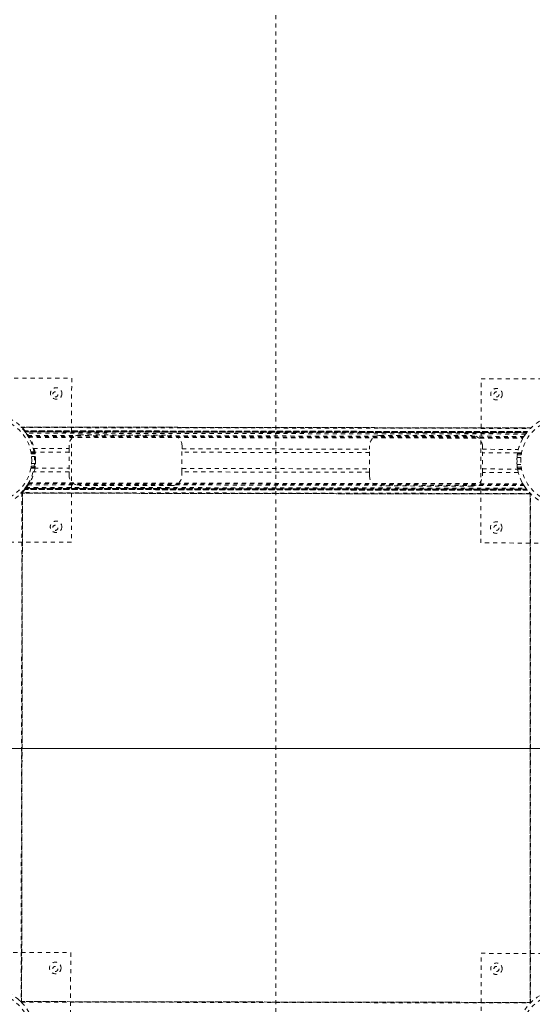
# Model space of a CAD drawing. Header units: inches. Extents: x 54.2 to 137.7, y 35.6 to 119.1.
# Tile 4 of 7: x 89.7 to 102.2, y 71.1 to 95.1. Entities that reach past the tile are written whole.
import ezdxf

# ---------------------------------------------------------------- set-up
doc = ezdxf.new("R2010")
doc.units = ezdxf.units.IN
doc.header["$MEASUREMENT"] = 0
doc.linetypes.add('SLD-Dashed', pattern=[0.075, 0.05, -0.025])
doc.linetypes.add('SLD-Solid', pattern=[0])

msp = doc.modelspace()

# ---------------------------------------------------------------- linework, layer by layer
at = {"color": 7, "linetype": 'SLD-Dashed', "lineweight": 0}
for p, q in [((95.903, 35.698), (95.903, 118.962)), ((95.903, 35.698), (95.903, 118.962)), ((86.927, 86.36), (90.927, 86.353)), ((90.927, 86.353), (90.92, 82.353)), ((100.897, 82.336), (100.903, 86.336)), ((100.903, 86.336), (104.903, 86.33)), ((102.117, 85.139), (89.686, 85.16)), ((89.687, 85.16), (102.116, 85.139)), ((102.115, 85.139), (89.688, 85.16)), ((89.699, 85.148), (102.103, 85.127)), ((89.77, 85.07), (89.774, 85.065)), ((89.77, 85.07), (102.033, 85.049)), ((102.033, 85.049), (89.77, 85.07)), ((102.029, 85.045), (89.774, 85.065)), ((89.777, 85.061), (89.806, 85.023)), ((89.777, 85.061), (102.026, 85.041)), ((102.026, 85.041), (89.777, 85.061)), ((102.021, 85.035), (89.781, 85.056)), ((89.789, 85.046), (102.014, 85.026)), ((89.79, 85.045), (102.013, 85.025)), ((102.012, 85.023), (89.791, 85.043)), ((102.01, 85.021), (89.793, 85.041)), ((101.987, 84.99), (89.815, 85.011)), ((89.843, 84.969), (89.854, 84.953)), ((89.854, 84.953), (101.948, 84.933)), ((91.116, 84.968), (93.366, 84.964)), ((98.436, 84.955), (100.686, 84.952)), ((101.948, 84.933), (101.952, 84.937)), ((101.998, 85.005), (102.026, 85.041)), ((102.029, 85.045), (102.033, 85.049)), ((102.116, 85.139), (102.115, 85.139)), ((89.869, 84.928), (101.933, 84.908)), ((89.879, 84.91), (101.923, 84.89)), ((90.866, 84.635), (90.866, 84.718)), ((93.616, 84.713), (93.616, 84.63)), ((98.186, 84.622), (98.186, 84.706)), ((100.936, 84.701), (100.936, 84.618)), ((101.933, 84.908), (101.93, 84.901)), ((90.031, 84.556), (89.934, 84.556)), ((89.938, 84.536), (90.034, 84.536)), ((90.038, 84.506), (89.943, 84.506)), ((89.943, 84.506), (90.038, 84.506)), ((89.99, 84.636), (89.984, 84.656)), ((89.99, 84.636), (90.866, 84.635)), ((90.865, 84.551), (90.008, 84.552)), ((98.185, 84.538), (93.615, 84.546)), ((93.616, 84.63), (98.186, 84.622)), ((101.793, 84.532), (100.935, 84.534)), ((100.936, 84.618), (101.811, 84.616)), ((101.881, 84.483), (101.785, 84.483)), ((101.785, 84.483), (101.881, 84.483)), ((101.79, 84.513), (101.886, 84.513)), ((101.889, 84.533), (101.793, 84.533)), ((89.95, 84.444), (90.045, 84.444)), ((90.045, 84.269), (89.95, 84.269)), ((101.778, 84.42), (101.874, 84.42)), ((101.874, 84.246), (101.778, 84.246)), ((89.934, 84.156), (90.031, 84.156)), ((90.034, 84.176), (89.938, 84.176)), ((89.943, 84.206), (90.038, 84.206)), ((90.038, 84.206), (89.943, 84.206)), ((89.975, 84.025), (89.989, 84.073)), ((90.865, 84.072), (89.989, 84.073)), ((90.007, 84.157), (90.865, 84.156)), ((90.864, 83.988), (90.865, 84.072)), ((93.615, 84.067), (93.614, 83.983)), ((93.615, 84.151), (98.185, 84.143)), ((98.185, 84.059), (93.615, 84.067)), ((98.184, 83.976), (98.185, 84.059)), ((100.935, 84.055), (100.934, 83.971)), ((100.935, 84.139), (101.792, 84.137)), ((101.81, 84.053), (100.935, 84.055)), ((101.785, 84.183), (101.881, 84.183)), ((101.881, 84.183), (101.785, 84.183)), ((101.886, 84.153), (101.79, 84.153)), ((101.793, 84.133), (101.889, 84.133)), ((89.852, 83.756), (89.849, 83.752)), ((89.852, 83.756), (101.946, 83.736)), ((89.867, 83.782), (101.931, 83.762)), ((89.878, 83.799), (101.921, 83.779)), ((93.364, 83.734), (91.114, 83.738)), ((101.899, 83.825), (101.931, 83.762)), ((89.683, 83.55), (102.114, 83.529)), ((102.113, 83.529), (89.685, 83.55)), ((89.685, 83.55), (102.112, 83.529)), ((89.715, 83.557), (89.694, 71.153)), ((102.101, 83.541), (89.697, 83.562)), ((89.706, 71.139), (89.727, 83.57)), ((89.727, 83.569), (89.706, 71.141)), ((89.707, 71.142), (89.727, 83.568)), ((89.727, 83.568), (89.727, 83.569)), ((89.771, 83.645), (89.767, 83.64)), ((102.03, 83.619), (89.767, 83.64)), ((89.767, 83.64), (102.03, 83.619)), ((89.771, 83.645), (102.026, 83.624)), ((89.772, 83.646), (102.025, 83.625)), ((89.802, 83.685), (89.775, 83.649)), ((102.023, 83.628), (89.775, 83.649)), ((89.775, 83.649), (102.023, 83.628)), ((102.014, 83.64), (89.784, 83.66)), ((102.011, 83.644), (89.787, 83.665)), ((89.789, 83.666), (102.009, 83.646)), ((89.79, 83.669), (102.008, 83.648)), ((89.807, 83.691), (101.991, 83.67)), ((100.684, 83.722), (98.434, 83.725)), ((102.03, 83.619), (102.026, 83.624)), ((102.095, 83.548), (102.095, 71.118)), ((102.095, 71.119), (102.095, 83.547)), ((102.095, 83.547), (102.096, 83.546)), ((102.095, 83.546), (102.095, 71.119)), ((102.107, 71.131), (102.107, 83.535)), ((90.92, 82.353), (86.92, 82.36)), ((104.897, 82.33), (100.897, 82.336)), ((86.903, 72.36), (90.903, 72.353)), ((90.903, 72.353), (90.897, 68.353)), ((100.897, 68.336), (100.903, 72.336)), ((100.903, 72.336), (104.903, 72.33)), ((102.117, 71.139), (89.686, 71.16)), ((89.687, 71.16), (102.116, 71.139)), ((102.115, 71.139), (89.688, 71.16)), ((89.699, 71.148), (102.103, 71.127)), ((89.706, 71.141), (89.706, 71.142)), ((102.096, 71.119), (102.095, 71.119)), ((102.116, 71.139), (102.115, 71.139))]:
    msp.add_line(p, q, dxfattribs=at)
at = {"color": 7, "linetype": 'SLD-Solid', "lineweight": 15}
msp.add_line((54.271, 77.33), (137.535, 77.33), dxfattribs=at)
msp.add_line((54.271, 77.33), (137.535, 77.33), dxfattribs=at)
at = {"color": 7, "linetype": 'SLD-Dashed', "lineweight": 0, "flags": 128}
for points in [[(102.028, 85.044), (102.032, 85.048), (102.033, 85.049), (102.033, 85.049)], [(89.934, 84.554), (89.935, 84.552), (89.938, 84.536)], [(90.008, 84.552), (90.01, 84.541), (90.014, 84.516)], [(90.031, 84.554), (90.031, 84.552), (90.034, 84.536)], [(90.866, 84.635), (90.866, 84.616), (90.865, 84.584), (90.865, 84.538), (90.865, 84.482), (90.865, 84.42), (90.865, 84.353), (90.865, 84.287), (90.865, 84.224), (90.865, 84.168), (90.865, 84.123), (90.865, 84.09), (90.865, 84.072)], [(93.615, 84.067), (93.615, 84.085), (93.615, 84.118), (93.615, 84.164), (93.615, 84.219), (93.615, 84.282), (93.615, 84.348), (93.615, 84.415), (93.615, 84.478), (93.615, 84.533), (93.615, 84.579), (93.616, 84.612), (93.616, 84.63)], [(98.185, 84.059), (98.185, 84.078), (98.185, 84.11), (98.185, 84.156), (98.185, 84.212), (98.185, 84.274), (98.185, 84.341), (98.185, 84.407), (98.185, 84.47), (98.185, 84.526), (98.185, 84.571), (98.186, 84.604), (98.186, 84.622)], [(100.935, 84.055), (100.935, 84.073), (100.935, 84.106), (100.935, 84.151), (100.935, 84.207), (100.935, 84.27), (100.935, 84.336), (100.935, 84.403), (100.935, 84.465), (100.935, 84.521), (100.935, 84.567), (100.936, 84.599), (100.936, 84.618)], [(101.792, 84.529), (101.793, 84.531), (101.793, 84.532)], [(101.886, 84.513), (101.889, 84.532), (101.889, 84.53)], [(101.778, 84.403), (101.78, 84.233), (101.8, 84.111)], [(90.008, 84.161), (90.008, 84.158), (90.007, 84.157)], [(90.034, 84.176), (90.031, 84.158), (90.031, 84.159)], [(101.792, 84.137), (101.79, 84.148), (101.786, 84.174)], [(101.793, 84.135), (101.792, 84.138), (101.79, 84.153)], [(101.889, 84.135), (101.889, 84.138), (101.886, 84.153)], [(89.784, 83.66), (89.775, 83.649), (89.771, 83.644)]]:
    msp.add_lwpolyline(points, dxfattribs=at)
at = {"color": 7, "linetype": 'SLD-Solid', "lineweight": 15}
for radius in [41.75, 41.632]:
    msp.add_circle((95.903, 77.33), radius, dxfattribs=at)
at = {"color": 7, "linetype": 'SLD-Dashed', "lineweight": 0}
for centre, radius in [((90.551, 85.979), 0.14), ((90.528, 85.955), 0.0625), ((101.278, 85.961), 0.141), ((101.278, 85.955), 0.0625), ((88.924, 84.356), 1.125), ((102.9, 84.333), 1.125), ((88.924, 84.356), 1.03), ((102.9, 84.333), 1.03), ((90.546, 82.729), 0.14), ((101.272, 82.711), 0.141), ((90.528, 82.705), 0.0625), ((101.278, 82.705), 0.0625), ((90.528, 71.979), 0.141), ((90.528, 71.955), 0.0625), ((101.278, 71.961), 0.14), ((101.278, 71.955), 0.0625), ((88.9, 70.356), 1.125), ((88.9, 70.356), 1.03), ((102.9, 70.333), 1.125), ((102.9, 70.333), 1.03)]:
    msp.add_circle(centre, radius, dxfattribs=at)
at = {"color": 7, "linetype": 'SLD-Solid', "lineweight": 15}
for start, end in [(0, 180), (180, 0)]:
    msp.add_arc((95.903, 77.33), 41.632, start, end, dxfattribs=at)
at = {"color": 7, "linetype": 'SLD-Dashed', "lineweight": 0}
for centre, radius, start, end in [((88.924, 84.378), 1.093, 37.522, 45.6627), ((88.9, 84.356), 1.125, 37.8266, 39.3674), ((88.875, 84.337), 1.157, 37.515, 38.7757), ((88.901, 84.357), 1.124, 30.5189, 37.6417), ((88.9, 84.356), 1.125, 28.5042, 37.4983), ((88.898, 84.355), 1.127, 29.4814, 32.0366), ((91.116, 84.718), 0.25, 89.904, 179.904), ((93.366, 84.714), 0.25, 359.904, 89.904), ((98.436, 84.705), 0.25, 89.904, 179.904), ((100.686, 84.702), 0.25, 359.904, 89.904), ((102.9, 84.333), 1.125, 142.1684, 149.2873), ((102.884, 84.345), 1.105, 141.002, 142.3215), ((102.936, 84.297), 1.176, 134.2307, 135.0649), ((88.9, 84.356), 1.125, 329.2875, 30.5206), ((88.924, 84.356), 1.03, 8.3738, 10.0646), ((88.92, 84.356), 1.128, 7.666, 9.2058), ((102.905, 84.332), 1.13, 170.7963, 172.3346), ((102.9, 84.333), 1.03, 169.9357, 171.6258), ((102.9, 84.333), 1.03, 175.1447, 184.8553), ((88.924, 84.356), 1.029, 349.935, 351.6265), ((88.957, 84.351), 1.091, 350.7677, 352.3605), ((91.114, 83.988), 0.25, 179.904, 269.904), ((93.364, 83.984), 0.25, 269.904, 359.904), ((102.902, 84.333), 1.127, 187.6637, 189.2053), ((102.899, 84.333), 1.029, 188.3728, 190.0657), ((88.9, 84.357), 1.125, 322.1691, 329.2867), ((88.9, 84.356), 1.125, 322.3097, 333.2095), ((88.9, 84.356), 1.125, 327.7674, 330.3282), ((98.434, 83.975), 0.25, 179.904, 269.904), ((100.684, 83.972), 0.25, 269.904, 359.904), ((102.9, 84.333), 1.125, 209.4798, 212.0393), ((102.9, 84.333), 1.124, 210.519, 217.6419), ((88.924, 84.335), 1.093, 314.1458, 322.2848), ((88.781, 84.477), 1.295, 314.27, 315.0277), ((88.895, 84.385), 1.165, 314.7373, 315.5792), ((88.891, 84.364), 1.137, 321.0207, 322.3033), ((88.9, 70.356), 1.125, 45.0838, 50.4428), ((88.912, 70.369), 1.108, 44.2032, 45.0889), ((102.892, 70.341), 1.113, 134.8165, 135.6978)]:
    msp.add_arc(centre, radius, start, end, dxfattribs=at)

doc.saveas('drawing.dxf')
